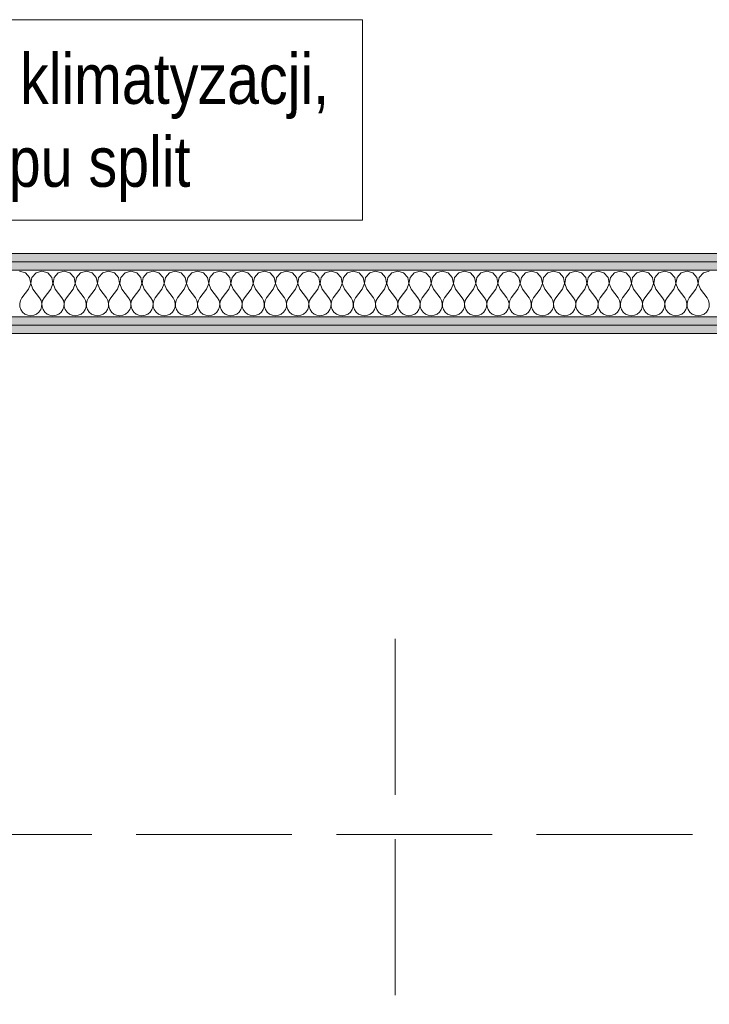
# Model space of a CAD drawing. Header units: millimetres. Extents: x 27262 to 215252, y 16288 to 306312.
# Tile 60 of 76: x 145531 to 146306, y 178336 to 179441. Entities that reach past the tile are written whole.
import ezdxf

# ---------------------------------------------------------------- set-up
doc = ezdxf.new("R2010")
doc.units = ezdxf.units.MM
doc.linetypes.add('Krawędzie ukryte', pattern=[225, 175, -50])
for name, color, linetype, lineweight in [('PRZEBUDOWA_KLIMATYZACJA_Nr_pióra__10', 252, 'Continuous', 13), ('PRZEBUDOWA_KLIMATYZACJA_Nr_pióra__61', 252, 'Continuous', 13), ('PRZEDBUOWA_PUNKTY_OŚW_Nr_pióra__48', 252, 'Continuous', 15), ('ROZBUDOWA_NOWE_DZIAŁOWE_Nr_pióra__24', 252, 'Continuous', 15), ('ROZBUDOWA_NOWE_DZIAŁOWE_Nr_pióra__4', 252, 'Continuous', 13), ('ROZBUDOWA_NOWE_DZIAŁOWE_Nr_pióra__47', 252, 'Continuous', 15), ('ROZBUDOWA_NOWE_DZIAŁOWE_Nr_pióra__67', 252, 'Continuous', 13)]:
    doc.layers.add(name, color=color, linetype=linetype, lineweight=lineweight)
doc.layers.add('ROZBUDOWA_NOWE_DZIAŁOWE', color=252, linetype='Continuous')
doc.layers.get('ROZBUDOWA_NOWE_DZIAŁOWE').off()
doc.styles.add('GENERATED_STYLE_1', font='ARIALN.TTF')
pattern_1 = [(0, (0, 0), (0, 37.5), [0, -37.5])]

# ---------------------------------------------------------------- blocks, each defined once
blk = doc.blocks.new('*X513')
at = {"layer": 'ROZBUDOWA_NOWE_DZIAŁOWE_Nr_pióra__4', "linetype": 'Continuous'}
for p, q in [((214358.8, 117177.6), (214350, 117180.1)), ((214364.9, 117170.9), (214358.8, 117177.6)), ((214366.6, 117161.9), (214364.9, 117170.9)), ((214368.4, 117170.9), (214366.7, 117161.9)), ((214374.6, 117177.6), (214368.4, 117170.9)), ((214383.3, 117180.1), (214374.6, 117177.6)), ((214392.1, 117177.6), (214383.3, 117180.1)), ((214398.2, 117170.9), (214392.1, 117177.6)), ((214399.9, 117161.9), (214398.2, 117170.9)), ((214401.8, 117170.9), (214400.1, 117161.9)), ((214407.9, 117177.6), (214401.8, 117170.9)), ((214416.7, 117180.1), (214407.9, 117177.6)), ((214425.4, 117177.6), (214416.7, 117180.1)), ((214431.6, 117170.9), (214425.4, 117177.6)), ((214433.3, 117161.9), (214431.6, 117170.9)), ((214435.1, 117170.9), (214433.4, 117161.9)), ((214441.2, 117177.6), (214435.1, 117170.9)), ((214450, 117180.1), (214441.2, 117177.6)), ((214458.8, 117177.6), (214450, 117180.1)), ((214464.9, 117170.9), (214458.8, 117177.6)), ((214466.6, 117161.9), (214464.9, 117170.9)), ((214468.4, 117170.9), (214466.7, 117161.9)), ((214474.6, 117177.6), (214468.4, 117170.9)), ((214483.3, 117180.1), (214474.6, 117177.6)), ((214492.1, 117177.6), (214483.3, 117180.1)), ((214498.2, 117170.9), (214492.1, 117177.6)), ((214499.9, 117161.9), (214498.2, 117170.9)), ((214501.8, 117170.9), (214500.1, 117161.9)), ((214507.9, 117177.6), (214501.8, 117170.9)), ((214516.7, 117180.1), (214507.9, 117177.6)), ((214525.4, 117177.6), (214516.7, 117180.1)), ((214531.6, 117170.9), (214525.4, 117177.6)), ((214533.3, 117161.9), (214531.6, 117170.9)), ((214535.1, 117170.9), (214533.4, 117161.9)), ((214541.2, 117177.6), (214535.1, 117170.9)), ((214550, 117180.1), (214541.2, 117177.6)), ((214558.8, 117177.6), (214550, 117180.1)), ((214564.9, 117170.9), (214558.8, 117177.6)), ((214566.6, 117161.9), (214564.9, 117170.9)), ((214568.4, 117170.9), (214566.7, 117161.9)), ((214574.6, 117177.6), (214568.4, 117170.9)), ((214583.3, 117180.1), (214574.6, 117177.6)), ((214592.1, 117177.6), (214583.3, 117180.1)), ((214598.2, 117170.9), (214592.1, 117177.6)), ((214599.9, 117161.9), (214598.2, 117170.9)), ((214601.8, 117170.9), (214600.1, 117161.9)), ((214607.9, 117177.6), (214601.8, 117170.9)), ((214616.7, 117180.1), (214607.9, 117177.6)), ((214625.4, 117177.6), (214616.7, 117180.1)), ((214631.6, 117170.9), (214625.4, 117177.6)), ((214633.3, 117161.9), (214631.6, 117170.9)), ((214635.1, 117170.9), (214633.4, 117161.9)), ((214641.2, 117177.6), (214635.1, 117170.9)), ((214650, 117180.1), (214641.2, 117177.6)), ((214658.8, 117177.6), (214650, 117180.1)), ((214664.9, 117170.9), (214658.8, 117177.6)), ((214666.6, 117161.9), (214664.9, 117170.9)), ((214668.4, 117170.9), (214666.7, 117161.9)), ((214674.6, 117177.6), (214668.4, 117170.9)), ((214683.3, 117180.1), (214674.6, 117177.6)), ((214692.1, 117177.6), (214683.3, 117180.1)), ((214698.2, 117170.9), (214692.1, 117177.6)), ((214699.9, 117161.9), (214698.2, 117170.9)), ((214701.8, 117170.9), (214700.1, 117161.9)), ((214707.9, 117177.6), (214701.8, 117170.9)), ((214716.7, 117180.1), (214707.9, 117177.6)), ((214725.4, 117177.6), (214716.7, 117180.1)), ((214731.6, 117170.9), (214725.4, 117177.6)), ((214733.3, 117161.9), (214731.6, 117170.9)), ((214735.1, 117170.9), (214733.4, 117161.9)), ((214741.2, 117177.6), (214735.1, 117170.9)), ((214750, 117180.1), (214741.2, 117177.6)), ((214758.8, 117177.6), (214750, 117180.1)), ((214764.9, 117170.9), (214758.8, 117177.6)), ((214766.6, 117161.9), (214764.9, 117170.9)), ((214768.4, 117170.9), (214766.7, 117161.9)), ((214774.6, 117177.6), (214768.4, 117170.9)), ((214783.3, 117180.1), (214774.6, 117177.6)), ((214792.1, 117177.6), (214783.3, 117180.1)), ((214798.2, 117170.9), (214792.1, 117177.6)), ((214799.9, 117161.9), (214798.2, 117170.9)), ((214801.8, 117170.9), (214800.1, 117161.9)), ((214807.9, 117177.6), (214801.8, 117170.9)), ((214816.7, 117180.1), (214807.9, 117177.6)), ((214825.4, 117177.6), (214816.7, 117180.1)), ((214831.6, 117170.9), (214825.4, 117177.6)), ((214833.3, 117161.9), (214831.6, 117170.9)), ((214835.1, 117170.9), (214833.4, 117161.9)), ((214841.2, 117177.6), (214835.1, 117170.9)), ((214850, 117180.1), (214841.2, 117177.6)), ((214858.8, 117177.6), (214850, 117180.1)), ((214864.9, 117170.9), (214858.8, 117177.6)), ((214866.6, 117161.9), (214864.9, 117170.9)), ((214868.4, 117170.9), (214866.7, 117161.9)), ((214874.6, 117177.6), (214868.4, 117170.9)), ((214883.3, 117180.1), (214874.6, 117177.6)), ((214892.1, 117177.6), (214883.3, 117180.1)), ((214898.2, 117170.9), (214892.1, 117177.6)), ((214899.9, 117161.9), (214898.2, 117170.9)), ((214901.8, 117170.9), (214900.1, 117161.9)), ((214907.9, 117177.6), (214901.8, 117170.9)), ((214916.7, 117180.1), (214907.9, 117177.6)), ((214925.4, 117177.6), (214916.7, 117180.1)), ((214931.6, 117170.9), (214925.4, 117177.6)), ((214933.3, 117161.9), (214931.6, 117170.9)), ((214935.1, 117170.9), (214933.4, 117161.9)), ((214941.2, 117177.6), (214935.1, 117170.9)), ((214950, 117180.1), (214941.2, 117177.6)), ((214958.8, 117177.6), (214950, 117180.1)), ((214964.9, 117170.9), (214958.8, 117177.6)), ((214966.6, 117161.9), (214964.9, 117170.9)), ((214968.4, 117170.9), (214966.7, 117161.9)), ((214974.6, 117177.6), (214968.4, 117170.9)), ((214983.3, 117180.1), (214974.6, 117177.6)), ((214992.1, 117177.6), (214983.3, 117180.1)), ((214998.2, 117170.9), (214992.1, 117177.6)), ((214999.9, 117161.9), (214998.2, 117170.9)), ((215001.8, 117170.9), (215000.1, 117161.9)), ((215007.9, 117177.6), (215001.8, 117170.9)), ((215016.7, 117180.1), (215007.9, 117177.6)), ((215025.4, 117177.6), (215016.7, 117180.1)), ((215031.6, 117170.9), (215025.4, 117177.6)), ((215033.3, 117161.9), (215031.6, 117170.9)), ((215035.1, 117170.9), (215033.4, 117161.9)), ((215041.2, 117177.6), (215035.1, 117170.9)), ((215050, 117180.1), (215041.2, 117177.6)), ((215058.8, 117177.6), (215050, 117180.1)), ((215064.9, 117170.9), (215058.8, 117177.6)), ((215066.6, 117161.9), (215064.9, 117170.9)), ((215068.4, 117170.9), (215066.7, 117161.9)), ((215074.6, 117177.6), (215068.4, 117170.9)), ((215083.3, 117180.1), (215074.6, 117177.6)), ((215092.1, 117177.6), (215083.3, 117180.1)), ((215098.2, 117170.9), (215092.1, 117177.6)), ((215099.9, 117161.9), (215098.2, 117170.9)), ((215101.8, 117170.9), (215100.1, 117161.9)), ((215107.9, 117177.6), (215101.8, 117170.9)), ((215116.7, 117180.1), (215107.9, 117177.6)), ((215125.4, 117177.6), (215116.7, 117180.1)), ((215131.6, 117170.9), (215125.4, 117177.6)), ((215133.3, 117161.9), (215131.6, 117170.9)), ((215135.1, 117170.9), (215133.4, 117161.9)), ((215141.2, 117177.6), (215135.1, 117170.9)), ((215150, 117180.1), (215141.2, 117177.6)), ((215158.8, 117177.6), (215150, 117180.1)), ((215164.9, 117170.9), (215158.8, 117177.6)), ((215166.6, 117161.9), (215164.9, 117170.9)), ((215168.4, 117170.9), (215166.7, 117161.9)), ((215174.6, 117177.6), (215168.4, 117170.9)), ((215183.3, 117180.1), (215174.6, 117177.6)), ((215192.1, 117177.6), (215183.3, 117180.1)), ((215198.2, 117170.9), (215192.1, 117177.6)), ((215199.9, 117161.9), (215198.2, 117170.9)), ((215201.8, 117170.9), (215200.1, 117161.9)), ((215207.9, 117177.6), (215201.8, 117170.9)), ((215216.7, 117180.1), (215207.9, 117177.6)), ((215225.4, 117177.6), (215216.7, 117180.1)), ((215231.6, 117170.9), (215225.4, 117177.6)), ((215233.3, 117161.9), (215231.6, 117170.9)), ((215235.1, 117170.9), (215233.4, 117161.9)), ((215241.2, 117177.6), (215235.1, 117170.9)), ((215250, 117180.1), (215241.2, 117177.6)), ((215258.8, 117177.6), (215250, 117180.1)), ((215264.9, 117170.9), (215258.8, 117177.6)), ((215266.6, 117161.9), (215264.9, 117170.9)), ((215268.4, 117170.9), (215266.7, 117161.9)), ((215274.6, 117177.6), (215268.4, 117170.9)), ((215283.3, 117180.1), (215274.6, 117177.6)), ((215292.1, 117177.6), (215283.3, 117180.1)), ((215298.2, 117170.9), (215292.1, 117177.6)), ((215299.9, 117161.9), (215298.2, 117170.9)), ((215301.8, 117170.9), (215300.1, 117161.9)), ((215307.9, 117177.6), (215301.8, 117170.9)), ((215316.7, 117180.1), (215307.9, 117177.6)), ((215325.4, 117177.6), (215316.7, 117180.1)), ((215331.6, 117170.9), (215325.4, 117177.6)), ((215333.3, 117161.9), (215331.6, 117170.9)), ((215335.1, 117170.9), (215333.4, 117161.9)), ((215341.2, 117177.6), (215335.1, 117170.9)), ((215350, 117180.1), (215341.2, 117177.6)), ((215358.8, 117177.6), (215350, 117180.1)), ((215364.9, 117170.9), (215358.8, 117177.6)), ((215366.6, 117161.9), (215364.9, 117170.9)), ((215368.4, 117170.9), (215366.7, 117161.9)), ((215374.6, 117177.6), (215368.4, 117170.9)), ((215383.3, 117180.1), (215374.6, 117177.6)), ((214363.3, 117153.4), (214353.3, 117140.1)), ((214363.3, 117153.4), (214366.6, 117161.9)), ((214366.7, 117161.9), (214370, 117153.4)), ((214370, 117153.4), (214380, 117140.1)), ((214396.7, 117153.4), (214386.7, 117140.1)), ((214396.7, 117153.4), (214399.9, 117161.9)), ((214400.1, 117161.9), (214403.3, 117153.4)), ((214403.3, 117153.4), (214413.3, 117140.1)), ((214430, 117153.4), (214420, 117140.1)), ((214430, 117153.4), (214433.3, 117161.9)), ((214433.4, 117161.9), (214436.7, 117153.4)), ((214436.7, 117153.4), (214446.7, 117140.1)), ((214463.3, 117153.4), (214453.3, 117140.1)), ((214463.3, 117153.4), (214466.6, 117161.9)), ((214466.7, 117161.9), (214470, 117153.4)), ((214470, 117153.4), (214480, 117140.1)), ((214496.7, 117153.4), (214486.7, 117140.1)), ((214496.7, 117153.4), (214499.9, 117161.9)), ((214500.1, 117161.9), (214503.3, 117153.4)), ((214503.3, 117153.4), (214513.3, 117140.1)), ((214530, 117153.4), (214520, 117140.1)), ((214530, 117153.4), (214533.3, 117161.9)), ((214533.4, 117161.9), (214536.7, 117153.4)), ((214536.7, 117153.4), (214546.7, 117140.1)), ((214563.3, 117153.4), (214553.3, 117140.1)), ((214563.3, 117153.4), (214566.6, 117161.9)), ((214566.7, 117161.9), (214570, 117153.4)), ((214570, 117153.4), (214580, 117140.1)), ((214596.7, 117153.4), (214586.7, 117140.1)), ((214596.7, 117153.4), (214599.9, 117161.9)), ((214600.1, 117161.9), (214603.3, 117153.4)), ((214603.3, 117153.4), (214613.3, 117140.1)), ((214630, 117153.4), (214620, 117140.1)), ((214630, 117153.4), (214633.3, 117161.9)), ((214633.4, 117161.9), (214636.7, 117153.4)), ((214636.7, 117153.4), (214646.7, 117140.1)), ((214663.3, 117153.4), (214653.3, 117140.1)), ((214663.3, 117153.4), (214666.6, 117161.9)), ((214666.7, 117161.9), (214670, 117153.4)), ((214670, 117153.4), (214680, 117140.1)), ((214696.7, 117153.4), (214686.7, 117140.1)), ((214696.7, 117153.4), (214699.9, 117161.9)), ((214700.1, 117161.9), (214703.3, 117153.4)), ((214703.3, 117153.4), (214713.3, 117140.1)), ((214730, 117153.4), (214720, 117140.1)), ((214730, 117153.4), (214733.3, 117161.9)), ((214733.4, 117161.9), (214736.7, 117153.4)), ((214736.7, 117153.4), (214746.7, 117140.1)), ((214763.3, 117153.4), (214753.3, 117140.1)), ((214763.3, 117153.4), (214766.6, 117161.9)), ((214766.7, 117161.9), (214770, 117153.4)), ((214770, 117153.4), (214780, 117140.1)), ((214796.7, 117153.4), (214786.7, 117140.1)), ((214796.7, 117153.4), (214799.9, 117161.9)), ((214800.1, 117161.9), (214803.3, 117153.4)), ((214803.3, 117153.4), (214813.3, 117140.1)), ((214830, 117153.4), (214820, 117140.1)), ((214830, 117153.4), (214833.3, 117161.9)), ((214833.4, 117161.9), (214836.7, 117153.4)), ((214836.7, 117153.4), (214846.7, 117140.1)), ((214863.3, 117153.4), (214853.3, 117140.1)), ((214863.3, 117153.4), (214866.6, 117161.9)), ((214866.7, 117161.9), (214870, 117153.4)), ((214870, 117153.4), (214880, 117140.1)), ((214896.7, 117153.4), (214886.7, 117140.1)), ((214896.7, 117153.4), (214899.9, 117161.9)), ((214900.1, 117161.9), (214903.3, 117153.4)), ((214903.3, 117153.4), (214913.3, 117140.1)), ((214930, 117153.4), (214920, 117140.1)), ((214930, 117153.4), (214933.3, 117161.9)), ((214933.4, 117161.9), (214936.7, 117153.4)), ((214936.7, 117153.4), (214946.7, 117140.1)), ((214963.3, 117153.4), (214953.3, 117140.1)), ((214963.3, 117153.4), (214966.6, 117161.9)), ((214966.7, 117161.9), (214970, 117153.4)), ((214970, 117153.4), (214980, 117140.1)), ((214996.7, 117153.4), (214986.7, 117140.1)), ((214996.7, 117153.4), (214999.9, 117161.9)), ((215000.1, 117161.9), (215003.3, 117153.4)), ((215003.3, 117153.4), (215013.3, 117140.1)), ((215030, 117153.4), (215020, 117140.1)), ((215030, 117153.4), (215033.3, 117161.9)), ((215033.4, 117161.9), (215036.7, 117153.4)), ((215036.7, 117153.4), (215046.7, 117140.1)), ((215063.3, 117153.4), (215053.3, 117140.1)), ((215063.3, 117153.4), (215066.6, 117161.9)), ((215066.7, 117161.9), (215070, 117153.4)), ((215070, 117153.4), (215080, 117140.1)), ((215096.7, 117153.4), (215086.7, 117140.1)), ((215096.7, 117153.4), (215099.9, 117161.9)), ((215100.1, 117161.9), (215103.3, 117153.4)), ((215103.3, 117153.4), (215113.3, 117140.1)), ((215130, 117153.4), (215120, 117140.1)), ((215130, 117153.4), (215133.3, 117161.9)), ((215133.4, 117161.9), (215136.7, 117153.4)), ((215136.7, 117153.4), (215146.7, 117140.1)), ((215163.3, 117153.4), (215153.3, 117140.1)), ((215163.3, 117153.4), (215166.6, 117161.9)), ((215166.7, 117161.9), (215170, 117153.4)), ((215170, 117153.4), (215180, 117140.1)), ((215196.7, 117153.4), (215186.7, 117140.1)), ((215196.7, 117153.4), (215199.9, 117161.9)), ((215200.1, 117161.9), (215203.3, 117153.4)), ((215203.3, 117153.4), (215213.3, 117140.1)), ((215230, 117153.4), (215220, 117140.1)), ((215230, 117153.4), (215233.3, 117161.9)), ((215233.4, 117161.9), (215236.7, 117153.4)), ((215236.7, 117153.4), (215246.7, 117140.1)), ((215263.3, 117153.4), (215253.3, 117140.1)), ((215263.3, 117153.4), (215266.6, 117161.9)), ((215266.7, 117161.9), (215270, 117153.4)), ((215270, 117153.4), (215280, 117140.1)), ((215296.7, 117153.4), (215286.7, 117140.1)), ((215296.7, 117153.4), (215299.9, 117161.9)), ((215300.1, 117161.9), (215303.3, 117153.4)), ((215303.3, 117153.4), (215313.3, 117140.1)), ((215330, 117153.4), (215320, 117140.1)), ((215330, 117153.4), (215333.3, 117161.9)), ((215333.4, 117161.9), (215336.7, 117153.4)), ((215336.7, 117153.4), (215346.7, 117140.1)), ((215363.3, 117153.4), (215353.3, 117140.1)), ((215363.3, 117153.4), (215366.6, 117161.9)), ((215366.7, 117161.9), (215370, 117153.4)), ((215370, 117153.4), (215380, 117140.1)), ((214353.3, 117140.1), (214351.1, 117136.1)), ((214382.2, 117136.1), (214380, 117140.1)), ((214386.7, 117140.1), (214384.4, 117136.1)), ((214415.6, 117136.1), (214413.3, 117140.1)), ((214420, 117140.1), (214417.8, 117136.1)), ((214448.9, 117136.1), (214446.7, 117140.1)), ((214453.3, 117140.1), (214451.1, 117136.1)), ((214482.2, 117136.1), (214480, 117140.1)), ((214486.7, 117140.1), (214484.4, 117136.1)), ((214515.6, 117136.1), (214513.3, 117140.1)), ((214520, 117140.1), (214517.8, 117136.1)), ((214548.9, 117136.1), (214546.7, 117140.1)), ((214553.3, 117140.1), (214551.1, 117136.1)), ((214582.2, 117136.1), (214580, 117140.1)), ((214586.7, 117140.1), (214584.4, 117136.1)), ((214615.6, 117136.1), (214613.3, 117140.1)), ((214620, 117140.1), (214617.8, 117136.1)), ((214648.9, 117136.1), (214646.7, 117140.1)), ((214653.3, 117140.1), (214651.1, 117136.1)), ((214682.2, 117136.1), (214680, 117140.1)), ((214686.7, 117140.1), (214684.4, 117136.1)), ((214715.6, 117136.1), (214713.3, 117140.1)), ((214720, 117140.1), (214717.8, 117136.1)), ((214748.9, 117136.1), (214746.7, 117140.1)), ((214753.3, 117140.1), (214751.1, 117136.1)), ((214782.2, 117136.1), (214780, 117140.1)), ((214786.7, 117140.1), (214784.4, 117136.1)), ((214815.6, 117136.1), (214813.3, 117140.1)), ((214820, 117140.1), (214817.8, 117136.1)), ((214848.9, 117136.1), (214846.7, 117140.1)), ((214853.3, 117140.1), (214851.1, 117136.1)), ((214882.2, 117136.1), (214880, 117140.1)), ((214886.7, 117140.1), (214884.4, 117136.1)), ((214915.6, 117136.1), (214913.3, 117140.1)), ((214920, 117140.1), (214917.8, 117136.1)), ((214948.9, 117136.1), (214946.7, 117140.1)), ((214953.3, 117140.1), (214951.1, 117136.1)), ((214982.2, 117136.1), (214980, 117140.1)), ((214986.7, 117140.1), (214984.4, 117136.1)), ((215015.6, 117136.1), (215013.3, 117140.1)), ((215020, 117140.1), (215017.8, 117136.1)), ((215048.9, 117136.1), (215046.7, 117140.1)), ((215053.3, 117140.1), (215051.1, 117136.1)), ((215082.2, 117136.1), (215080, 117140.1)), ((215086.7, 117140.1), (215084.4, 117136.1)), ((215115.6, 117136.1), (215113.3, 117140.1)), ((215120, 117140.1), (215117.8, 117136.1)), ((215148.9, 117136.1), (215146.7, 117140.1)), ((215153.3, 117140.1), (215151.1, 117136.1)), ((215182.2, 117136.1), (215180, 117140.1)), ((215186.7, 117140.1), (215184.4, 117136.1)), ((215215.6, 117136.1), (215213.3, 117140.1)), ((215220, 117140.1), (215217.8, 117136.1)), ((215248.9, 117136.1), (215246.7, 117140.1)), ((215253.3, 117140.1), (215251.1, 117136.1)), ((215282.2, 117136.1), (215280, 117140.1)), ((215286.7, 117140.1), (215284.4, 117136.1)), ((215315.6, 117136.1), (215313.3, 117140.1)), ((215320, 117140.1), (215317.8, 117136.1)), ((215348.9, 117136.1), (215346.7, 117140.1)), ((215353.3, 117140.1), (215351.1, 117136.1)), ((215382.2, 117136.1), (215380, 117140.1)), ((214351.1, 117136.1), (214350.1, 117131.6)), ((214350.1, 117131.6), (214350.3, 117127)), ((214350.3, 117127), (214351.8, 117122.6)), ((214381.6, 117122.6), (214383, 117127)), ((214383.3, 117131.6), (214382.2, 117136.1)), ((214383, 117127), (214383.3, 117131.6)), ((214384.4, 117136.1), (214383.4, 117131.6)), ((214383.4, 117131.6), (214383.6, 117127)), ((214383.6, 117127), (214385.1, 117122.6)), ((214414.9, 117122.6), (214416.4, 117127)), ((214416.6, 117131.6), (214415.6, 117136.1)), ((214416.4, 117127), (214416.6, 117131.6)), ((214417.8, 117136.1), (214416.7, 117131.6)), ((214416.7, 117131.6), (214417, 117127)), ((214417, 117127), (214418.4, 117122.6)), ((214448.2, 117122.6), (214449.7, 117127)), ((214449.9, 117131.6), (214448.9, 117136.1)), ((214449.7, 117127), (214449.9, 117131.6)), ((214451.1, 117136.1), (214450.1, 117131.6)), ((214450.1, 117131.6), (214450.3, 117127)), ((214450.3, 117127), (214451.8, 117122.6)), ((214481.6, 117122.6), (214483, 117127)), ((214483.3, 117131.6), (214482.2, 117136.1)), ((214483, 117127), (214483.3, 117131.6)), ((214484.4, 117136.1), (214483.4, 117131.6)), ((214483.4, 117131.6), (214483.6, 117127)), ((214483.6, 117127), (214485.1, 117122.6)), ((214514.9, 117122.6), (214516.4, 117127)), ((214516.6, 117131.6), (214515.6, 117136.1)), ((214516.4, 117127), (214516.6, 117131.6)), ((214517.8, 117136.1), (214516.7, 117131.6)), ((214516.7, 117131.6), (214517, 117127)), ((214517, 117127), (214518.4, 117122.6)), ((214548.2, 117122.6), (214549.7, 117127)), ((214549.9, 117131.6), (214548.9, 117136.1)), ((214549.7, 117127), (214549.9, 117131.6)), ((214551.1, 117136.1), (214550.1, 117131.6)), ((214550.1, 117131.6), (214550.3, 117127)), ((214550.3, 117127), (214551.8, 117122.6)), ((214581.6, 117122.6), (214583, 117127)), ((214583.3, 117131.6), (214582.2, 117136.1)), ((214583, 117127), (214583.3, 117131.6)), ((214584.4, 117136.1), (214583.4, 117131.6)), ((214583.4, 117131.6), (214583.6, 117127)), ((214583.6, 117127), (214585.1, 117122.6)), ((214614.9, 117122.6), (214616.4, 117127)), ((214616.6, 117131.6), (214615.6, 117136.1)), ((214616.4, 117127), (214616.6, 117131.6)), ((214617.8, 117136.1), (214616.7, 117131.6)), ((214616.7, 117131.6), (214617, 117127)), ((214617, 117127), (214618.4, 117122.6)), ((214648.2, 117122.6), (214649.7, 117127)), ((214649.9, 117131.6), (214648.9, 117136.1)), ((214649.7, 117127), (214649.9, 117131.6)), ((214651.1, 117136.1), (214650.1, 117131.6)), ((214650.1, 117131.6), (214650.3, 117127)), ((214650.3, 117127), (214651.8, 117122.6)), ((214681.6, 117122.6), (214683, 117127)), ((214683.3, 117131.6), (214682.2, 117136.1)), ((214683, 117127), (214683.3, 117131.6)), ((214684.4, 117136.1), (214683.4, 117131.6)), ((214683.4, 117131.6), (214683.6, 117127)), ((214683.6, 117127), (214685.1, 117122.6)), ((214714.9, 117122.6), (214716.4, 117127)), ((214716.6, 117131.6), (214715.6, 117136.1)), ((214716.4, 117127), (214716.6, 117131.6)), ((214717.8, 117136.1), (214716.7, 117131.6)), ((214716.7, 117131.6), (214717, 117127)), ((214717, 117127), (214718.4, 117122.6)), ((214748.2, 117122.6), (214749.7, 117127)), ((214749.9, 117131.6), (214748.9, 117136.1)), ((214749.7, 117127), (214749.9, 117131.6)), ((214751.1, 117136.1), (214750.1, 117131.6)), ((214750.1, 117131.6), (214750.3, 117127)), ((214750.3, 117127), (214751.8, 117122.6)), ((214781.6, 117122.6), (214783, 117127)), ((214783.3, 117131.6), (214782.2, 117136.1)), ((214783, 117127), (214783.3, 117131.6)), ((214784.4, 117136.1), (214783.4, 117131.6)), ((214783.4, 117131.6), (214783.6, 117127)), ((214783.6, 117127), (214785.1, 117122.6)), ((214814.9, 117122.6), (214816.4, 117127)), ((214816.6, 117131.6), (214815.6, 117136.1)), ((214816.4, 117127), (214816.6, 117131.6)), ((214817.8, 117136.1), (214816.7, 117131.6)), ((214816.7, 117131.6), (214817, 117127)), ((214817, 117127), (214818.4, 117122.6)), ((214848.2, 117122.6), (214849.7, 117127)), ((214849.9, 117131.6), (214848.9, 117136.1)), ((214849.7, 117127), (214849.9, 117131.6)), ((214851.1, 117136.1), (214850.1, 117131.6)), ((214850.1, 117131.6), (214850.3, 117127)), ((214850.3, 117127), (214851.8, 117122.6)), ((214881.6, 117122.6), (214883, 117127)), ((214883.3, 117131.6), (214882.2, 117136.1)), ((214883, 117127), (214883.3, 117131.6)), ((214884.4, 117136.1), (214883.4, 117131.6)), ((214883.4, 117131.6), (214883.6, 117127)), ((214883.6, 117127), (214885.1, 117122.6)), ((214914.9, 117122.6), (214916.4, 117127)), ((214916.6, 117131.6), (214915.6, 117136.1)), ((214916.4, 117127), (214916.6, 117131.6)), ((214917.8, 117136.1), (214916.7, 117131.6)), ((214916.7, 117131.6), (214917, 117127)), ((214917, 117127), (214918.4, 117122.6)), ((214948.2, 117122.6), (214949.7, 117127)), ((214949.9, 117131.6), (214948.9, 117136.1)), ((214949.7, 117127), (214949.9, 117131.6)), ((214951.1, 117136.1), (214950.1, 117131.6)), ((214950.1, 117131.6), (214950.3, 117127)), ((214950.3, 117127), (214951.8, 117122.6)), ((214981.6, 117122.6), (214983, 117127)), ((214983.3, 117131.6), (214982.2, 117136.1)), ((214983, 117127), (214983.3, 117131.6)), ((214984.4, 117136.1), (214983.4, 117131.6)), ((214983.4, 117131.6), (214983.6, 117127)), ((214983.6, 117127), (214985.1, 117122.6)), ((215014.9, 117122.6), (215016.4, 117127)), ((215016.6, 117131.6), (215015.6, 117136.1)), ((215016.4, 117127), (215016.6, 117131.6)), ((215017.8, 117136.1), (215016.7, 117131.6)), ((215016.7, 117131.6), (215017, 117127)), ((215017, 117127), (215018.4, 117122.6)), ((215048.2, 117122.6), (215049.7, 117127)), ((215049.9, 117131.6), (215048.9, 117136.1)), ((215049.7, 117127), (215049.9, 117131.6)), ((215051.1, 117136.1), (215050.1, 117131.6)), ((215050.1, 117131.6), (215050.3, 117127)), ((215050.3, 117127), (215051.8, 117122.6)), ((215081.6, 117122.6), (215083, 117127)), ((215083.3, 117131.6), (215082.2, 117136.1)), ((215083, 117127), (215083.3, 117131.6)), ((215084.4, 117136.1), (215083.4, 117131.6)), ((215083.4, 117131.6), (215083.6, 117127)), ((215083.6, 117127), (215085.1, 117122.6)), ((215114.9, 117122.6), (215116.4, 117127)), ((215116.6, 117131.6), (215115.6, 117136.1)), ((215116.4, 117127), (215116.6, 117131.6)), ((215117.8, 117136.1), (215116.7, 117131.6)), ((215116.7, 117131.6), (215117, 117127)), ((215117, 117127), (215118.4, 117122.6)), ((215148.2, 117122.6), (215149.7, 117127)), ((215149.9, 117131.6), (215148.9, 117136.1)), ((215149.7, 117127), (215149.9, 117131.6)), ((215151.1, 117136.1), (215150.1, 117131.6)), ((215150.1, 117131.6), (215150.3, 117127)), ((215150.3, 117127), (215151.8, 117122.6)), ((215181.6, 117122.6), (215183, 117127)), ((215183.3, 117131.6), (215182.2, 117136.1)), ((215183, 117127), (215183.3, 117131.6)), ((215184.4, 117136.1), (215183.4, 117131.6)), ((215183.4, 117131.6), (215183.6, 117127)), ((215183.6, 117127), (215185.1, 117122.6)), ((215214.9, 117122.6), (215216.4, 117127)), ((215216.6, 117131.6), (215215.6, 117136.1)), ((215216.4, 117127), (215216.6, 117131.6)), ((215217.8, 117136.1), (215216.7, 117131.6)), ((215216.7, 117131.6), (215217, 117127)), ((215217, 117127), (215218.4, 117122.6)), ((215248.2, 117122.6), (215249.7, 117127)), ((215249.9, 117131.6), (215248.9, 117136.1)), ((215249.7, 117127), (215249.9, 117131.6)), ((215251.1, 117136.1), (215250.1, 117131.6)), ((215250.1, 117131.6), (215250.3, 117127)), ((215250.3, 117127), (215251.8, 117122.6)), ((215281.6, 117122.6), (215283, 117127)), ((215283.3, 117131.6), (215282.2, 117136.1)), ((215283, 117127), (215283.3, 117131.6)), ((215284.4, 117136.1), (215283.4, 117131.6)), ((215283.4, 117131.6), (215283.6, 117127)), ((215283.6, 117127), (215285.1, 117122.6)), ((215314.9, 117122.6), (215316.4, 117127)), ((215316.6, 117131.6), (215315.6, 117136.1)), ((215316.4, 117127), (215316.6, 117131.6)), ((215317.8, 117136.1), (215316.7, 117131.6)), ((215316.7, 117131.6), (215317, 117127)), ((215317, 117127), (215318.4, 117122.6)), ((215348.2, 117122.6), (215349.7, 117127)), ((215349.9, 117131.6), (215348.9, 117136.1)), ((215349.7, 117127), (215349.9, 117131.6)), ((215351.1, 117136.1), (215350.1, 117131.6)), ((215350.1, 117131.6), (215350.3, 117127)), ((215350.3, 117127), (215351.8, 117122.6)), ((215381.6, 117122.6), (215383, 117127)), ((215383.3, 117131.6), (215382.2, 117136.1)), ((215383, 117127), (215383.3, 117131.6)), ((214351.8, 117122.6), (214354.4, 117118.9)), ((214354.4, 117118.9), (214357.9, 117115.9)), ((214357.9, 117115.9), (214362.1, 117114.1)), ((214362.1, 117114.1), (214366.7, 117113.4)), ((214366.7, 117113.4), (214371.2, 117114.1)), ((214371.2, 117114.1), (214375.4, 117115.9)), ((214375.4, 117115.9), (214379, 117118.9)), ((214379, 117118.9), (214381.6, 117122.6)), ((214385.1, 117122.6), (214387.7, 117118.9)), ((214387.7, 117118.9), (214391.2, 117115.9)), ((214391.2, 117115.9), (214395.4, 117114.1)), ((214395.4, 117114.1), (214400, 117113.4)), ((214400, 117113.4), (214404.6, 117114.1)), ((214404.6, 117114.1), (214408.8, 117115.9)), ((214408.8, 117115.9), (214412.3, 117118.9)), ((214412.3, 117118.9), (214414.9, 117122.6)), ((214418.4, 117122.6), (214421, 117118.9)), ((214421, 117118.9), (214424.6, 117115.9)), ((214424.6, 117115.9), (214428.8, 117114.1)), ((214428.8, 117114.1), (214433.3, 117113.4)), ((214433.3, 117113.4), (214437.9, 117114.1)), ((214437.9, 117114.1), (214442.1, 117115.9)), ((214442.1, 117115.9), (214445.6, 117118.9)), ((214445.6, 117118.9), (214448.2, 117122.6)), ((214451.8, 117122.6), (214454.4, 117118.9)), ((214454.4, 117118.9), (214457.9, 117115.9)), ((214457.9, 117115.9), (214462.1, 117114.1)), ((214462.1, 117114.1), (214466.7, 117113.4)), ((214466.7, 117113.4), (214471.2, 117114.1)), ((214471.2, 117114.1), (214475.4, 117115.9)), ((214475.4, 117115.9), (214479, 117118.9)), ((214479, 117118.9), (214481.6, 117122.6)), ((214485.1, 117122.6), (214487.7, 117118.9)), ((214487.7, 117118.9), (214491.2, 117115.9)), ((214491.2, 117115.9), (214495.4, 117114.1)), ((214495.4, 117114.1), (214500, 117113.4)), ((214500, 117113.4), (214504.6, 117114.1)), ((214504.6, 117114.1), (214508.8, 117115.9)), ((214508.8, 117115.9), (214512.3, 117118.9)), ((214512.3, 117118.9), (214514.9, 117122.6)), ((214518.4, 117122.6), (214521, 117118.9)), ((214521, 117118.9), (214524.6, 117115.9)), ((214524.6, 117115.9), (214528.8, 117114.1)), ((214528.8, 117114.1), (214533.3, 117113.4)), ((214533.3, 117113.4), (214537.9, 117114.1)), ((214537.9, 117114.1), (214542.1, 117115.9)), ((214542.1, 117115.9), (214545.6, 117118.9)), ((214545.6, 117118.9), (214548.2, 117122.6)), ((214551.8, 117122.6), (214554.4, 117118.9)), ((214554.4, 117118.9), (214557.9, 117115.9)), ((214557.9, 117115.9), (214562.1, 117114.1)), ((214562.1, 117114.1), (214566.7, 117113.4)), ((214566.7, 117113.4), (214571.2, 117114.1)), ((214571.2, 117114.1), (214575.4, 117115.9)), ((214575.4, 117115.9), (214579, 117118.9)), ((214579, 117118.9), (214581.6, 117122.6)), ((214585.1, 117122.6), (214587.7, 117118.9)), ((214587.7, 117118.9), (214591.2, 117115.9)), ((214591.2, 117115.9), (214595.4, 117114.1)), ((214595.4, 117114.1), (214600, 117113.4)), ((214600, 117113.4), (214604.6, 117114.1)), ((214604.6, 117114.1), (214608.8, 117115.9)), ((214608.8, 117115.9), (214612.3, 117118.9)), ((214612.3, 117118.9), (214614.9, 117122.6)), ((214618.4, 117122.6), (214621, 117118.9)), ((214621, 117118.9), (214624.6, 117115.9)), ((214624.6, 117115.9), (214628.8, 117114.1)), ((214628.8, 117114.1), (214633.3, 117113.4)), ((214633.3, 117113.4), (214637.9, 117114.1)), ((214637.9, 117114.1), (214642.1, 117115.9)), ((214642.1, 117115.9), (214645.6, 117118.9)), ((214645.6, 117118.9), (214648.2, 117122.6)), ((214651.8, 117122.6), (214654.4, 117118.9)), ((214654.4, 117118.9), (214657.9, 117115.9)), ((214657.9, 117115.9), (214662.1, 117114.1)), ((214662.1, 117114.1), (214666.7, 117113.4)), ((214666.7, 117113.4), (214671.2, 117114.1)), ((214671.2, 117114.1), (214675.4, 117115.9)), ((214675.4, 117115.9), (214679, 117118.9)), ((214679, 117118.9), (214681.6, 117122.6)), ((214685.1, 117122.6), (214687.7, 117118.9)), ((214687.7, 117118.9), (214691.2, 117115.9)), ((214691.2, 117115.9), (214695.4, 117114.1)), ((214695.4, 117114.1), (214700, 117113.4)), ((214700, 117113.4), (214704.6, 117114.1)), ((214704.6, 117114.1), (214708.8, 117115.9)), ((214708.8, 117115.9), (214712.3, 117118.9)), ((214712.3, 117118.9), (214714.9, 117122.6)), ((214718.4, 117122.6), (214721, 117118.9)), ((214721, 117118.9), (214724.6, 117115.9)), ((214724.6, 117115.9), (214728.8, 117114.1)), ((214728.8, 117114.1), (214733.3, 117113.4)), ((214733.3, 117113.4), (214737.9, 117114.1)), ((214737.9, 117114.1), (214742.1, 117115.9)), ((214742.1, 117115.9), (214745.6, 117118.9)), ((214745.6, 117118.9), (214748.2, 117122.6)), ((214751.8, 117122.6), (214754.4, 117118.9)), ((214754.4, 117118.9), (214757.9, 117115.9)), ((214757.9, 117115.9), (214762.1, 117114.1)), ((214762.1, 117114.1), (214766.7, 117113.4)), ((214766.7, 117113.4), (214771.2, 117114.1)), ((214771.2, 117114.1), (214775.4, 117115.9)), ((214775.4, 117115.9), (214779, 117118.9)), ((214779, 117118.9), (214781.6, 117122.6)), ((214785.1, 117122.6), (214787.7, 117118.9)), ((214787.7, 117118.9), (214791.2, 117115.9)), ((214791.2, 117115.9), (214795.4, 117114.1)), ((214795.4, 117114.1), (214800, 117113.4)), ((214800, 117113.4), (214804.6, 117114.1)), ((214804.6, 117114.1), (214808.8, 117115.9)), ((214808.8, 117115.9), (214812.3, 117118.9)), ((214812.3, 117118.9), (214814.9, 117122.6)), ((214818.4, 117122.6), (214821, 117118.9)), ((214821, 117118.9), (214824.6, 117115.9)), ((214824.6, 117115.9), (214828.8, 117114.1)), ((214828.8, 117114.1), (214833.3, 117113.4)), ((214833.3, 117113.4), (214837.9, 117114.1)), ((214837.9, 117114.1), (214842.1, 117115.9)), ((214842.1, 117115.9), (214845.6, 117118.9)), ((214845.6, 117118.9), (214848.2, 117122.6)), ((214851.8, 117122.6), (214854.4, 117118.9)), ((214854.4, 117118.9), (214857.9, 117115.9)), ((214857.9, 117115.9), (214862.1, 117114.1)), ((214862.1, 117114.1), (214866.7, 117113.4)), ((214866.7, 117113.4), (214871.2, 117114.1)), ((214871.2, 117114.1), (214875.4, 117115.9)), ((214875.4, 117115.9), (214879, 117118.9)), ((214879, 117118.9), (214881.6, 117122.6)), ((214885.1, 117122.6), (214887.7, 117118.9)), ((214887.7, 117118.9), (214891.2, 117115.9)), ((214891.2, 117115.9), (214895.4, 117114.1)), ((214895.4, 117114.1), (214900, 117113.4)), ((214900, 117113.4), (214904.6, 117114.1)), ((214904.6, 117114.1), (214908.8, 117115.9)), ((214908.8, 117115.9), (214912.3, 117118.9)), ((214912.3, 117118.9), (214914.9, 117122.6)), ((214918.4, 117122.6), (214921, 117118.9)), ((214921, 117118.9), (214924.6, 117115.9)), ((214924.6, 117115.9), (214928.8, 117114.1)), ((214928.8, 117114.1), (214933.3, 117113.4)), ((214933.3, 117113.4), (214937.9, 117114.1)), ((214937.9, 117114.1), (214942.1, 117115.9)), ((214942.1, 117115.9), (214945.6, 117118.9)), ((214945.6, 117118.9), (214948.2, 117122.6)), ((214951.8, 117122.6), (214954.4, 117118.9)), ((214954.4, 117118.9), (214957.9, 117115.9)), ((214957.9, 117115.9), (214962.1, 117114.1)), ((214962.1, 117114.1), (214966.7, 117113.4)), ((214966.7, 117113.4), (214971.2, 117114.1)), ((214971.2, 117114.1), (214975.4, 117115.9)), ((214975.4, 117115.9), (214979, 117118.9)), ((214979, 117118.9), (214981.6, 117122.6)), ((214985.1, 117122.6), (214987.7, 117118.9)), ((214987.7, 117118.9), (214991.2, 117115.9)), ((214991.2, 117115.9), (214995.4, 117114.1)), ((214995.4, 117114.1), (215000, 117113.4)), ((215000, 117113.4), (215004.6, 117114.1)), ((215004.6, 117114.1), (215008.8, 117115.9)), ((215008.8, 117115.9), (215012.3, 117118.9)), ((215012.3, 117118.9), (215014.9, 117122.6)), ((215018.4, 117122.6), (215021, 117118.9)), ((215021, 117118.9), (215024.6, 117115.9)), ((215024.6, 117115.9), (215028.8, 117114.1)), ((215028.8, 117114.1), (215033.3, 117113.4)), ((215033.3, 117113.4), (215037.9, 117114.1)), ((215037.9, 117114.1), (215042.1, 117115.9)), ((215042.1, 117115.9), (215045.6, 117118.9)), ((215045.6, 117118.9), (215048.2, 117122.6)), ((215051.8, 117122.6), (215054.4, 117118.9)), ((215054.4, 117118.9), (215057.9, 117115.9)), ((215057.9, 117115.9), (215062.1, 117114.1)), ((215062.1, 117114.1), (215066.7, 117113.4)), ((215066.7, 117113.4), (215071.2, 117114.1)), ((215071.2, 117114.1), (215075.4, 117115.9)), ((215075.4, 117115.9), (215079, 117118.9)), ((215079, 117118.9), (215081.6, 117122.6)), ((215085.1, 117122.6), (215087.7, 117118.9)), ((215087.7, 117118.9), (215091.2, 117115.9)), ((215091.2, 117115.9), (215095.4, 117114.1)), ((215095.4, 117114.1), (215100, 117113.4)), ((215100, 117113.4), (215104.6, 117114.1)), ((215104.6, 117114.1), (215108.8, 117115.9)), ((215108.8, 117115.9), (215112.3, 117118.9)), ((215112.3, 117118.9), (215114.9, 117122.6)), ((215118.4, 117122.6), (215121, 117118.9)), ((215121, 117118.9), (215124.6, 117115.9)), ((215124.6, 117115.9), (215128.8, 117114.1)), ((215128.8, 117114.1), (215133.3, 117113.4)), ((215133.3, 117113.4), (215137.9, 117114.1)), ((215137.9, 117114.1), (215142.1, 117115.9)), ((215142.1, 117115.9), (215145.6, 117118.9)), ((215145.6, 117118.9), (215148.2, 117122.6)), ((215151.8, 117122.6), (215154.4, 117118.9)), ((215154.4, 117118.9), (215157.9, 117115.9)), ((215157.9, 117115.9), (215162.1, 117114.1)), ((215162.1, 117114.1), (215166.7, 117113.4)), ((215166.7, 117113.4), (215171.2, 117114.1)), ((215171.2, 117114.1), (215175.4, 117115.9)), ((215175.4, 117115.9), (215179, 117118.9)), ((215179, 117118.9), (215181.6, 117122.6)), ((215185.1, 117122.6), (215187.7, 117118.9)), ((215187.7, 117118.9), (215191.2, 117115.9)), ((215191.2, 117115.9), (215195.4, 117114.1)), ((215195.4, 117114.1), (215200, 117113.4)), ((215200, 117113.4), (215204.6, 117114.1)), ((215204.6, 117114.1), (215208.8, 117115.9)), ((215208.8, 117115.9), (215212.3, 117118.9)), ((215212.3, 117118.9), (215214.9, 117122.6)), ((215218.4, 117122.6), (215221, 117118.9)), ((215221, 117118.9), (215224.6, 117115.9)), ((215224.6, 117115.9), (215228.8, 117114.1)), ((215228.8, 117114.1), (215233.3, 117113.4)), ((215233.3, 117113.4), (215237.9, 117114.1)), ((215237.9, 117114.1), (215242.1, 117115.9)), ((215242.1, 117115.9), (215245.6, 117118.9)), ((215245.6, 117118.9), (215248.2, 117122.6)), ((215251.8, 117122.6), (215254.4, 117118.9)), ((215254.4, 117118.9), (215257.9, 117115.9)), ((215257.9, 117115.9), (215262.1, 117114.1)), ((215262.1, 117114.1), (215266.7, 117113.4)), ((215266.7, 117113.4), (215271.2, 117114.1)), ((215271.2, 117114.1), (215275.4, 117115.9)), ((215275.4, 117115.9), (215279, 117118.9)), ((215279, 117118.9), (215281.6, 117122.6)), ((215285.1, 117122.6), (215287.7, 117118.9)), ((215287.7, 117118.9), (215291.2, 117115.9)), ((215291.2, 117115.9), (215295.4, 117114.1)), ((215295.4, 117114.1), (215300, 117113.4)), ((215300, 117113.4), (215304.6, 117114.1)), ((215304.6, 117114.1), (215308.8, 117115.9)), ((215308.8, 117115.9), (215312.3, 117118.9)), ((215312.3, 117118.9), (215314.9, 117122.6)), ((215318.4, 117122.6), (215321, 117118.9)), ((215321, 117118.9), (215324.6, 117115.9)), ((215324.6, 117115.9), (215328.8, 117114.1)), ((215328.8, 117114.1), (215333.3, 117113.4)), ((215333.3, 117113.4), (215337.9, 117114.1)), ((215337.9, 117114.1), (215342.1, 117115.9)), ((215342.1, 117115.9), (215345.6, 117118.9)), ((215345.6, 117118.9), (215348.2, 117122.6)), ((215351.8, 117122.6), (215354.4, 117118.9)), ((215354.4, 117118.9), (215357.9, 117115.9)), ((215357.9, 117115.9), (215362.1, 117114.1)), ((215362.1, 117114.1), (215366.7, 117113.4)), ((215366.7, 117113.4), (215371.2, 117114.1)), ((215371.2, 117114.1), (215375.4, 117115.9)), ((215375.4, 117115.9), (215379, 117118.9)), ((215379, 117118.9), (215381.6, 117122.6))]:
    blk.add_line(p, q, dxfattribs=at)
blk = doc.blocks.new('Ściana_125', base_point=(212316.5, 117206.8))
at = {"layer": 'ROZBUDOWA_NOWE_DZIAŁOWE_Nr_pióra__24', "linetype": 'Continuous'}
h = blk.add_hatch(dxfattribs=at)
h.set_pattern_fill('GIPS', color=256, style=0, pattern_type=2)
h.set_pattern_definition(pattern_1)
h.paths.add_polyline_path([(216210.8, 117206.8), (212316.5, 117206.8), (212316.5, 117194.3), (216210.8, 117194.3)])
h = blk.add_hatch(dxfattribs=at)
h.set_pattern_fill('GIPS', color=256, style=0, pattern_type=2)
h.set_pattern_definition(pattern_1)
h.paths.add_polyline_path([(216210.8, 117194.3), (212316.5, 117194.3), (212316.5, 117181.8), (216210.8, 117181.8)])
h = blk.add_hatch(dxfattribs=at)
h.set_pattern_fill('GIPS', color=256, style=0, pattern_type=2)
h.set_pattern_definition(pattern_1)
h.paths.add_polyline_path([(212316.5, 117099.3), (216210.8, 117099.3), (216210.8, 117111.8), (212316.5, 117111.8)])
h = blk.add_hatch(dxfattribs=at)
h.set_pattern_fill('GIPS', color=256, style=0, pattern_type=2)
h.set_pattern_definition(pattern_1)
h.paths.add_polyline_path([(212316.5, 117086.8), (216210.8, 117086.8), (216210.8, 117099.3), (212316.5, 117099.3)])
at = {"layer": 'ROZBUDOWA_NOWE_DZIAŁOWE_Nr_pióra__47', "linetype": 'Continuous', "flags": 128}
for points in [[(216210.8, 117206.8), (212316.5, 117206.8)], [(212316.5, 117086.8), (216210.8, 117086.8)]]:
    blk.add_lwpolyline(points, dxfattribs=at)
at = {"layer": 'ROZBUDOWA_NOWE_DZIAŁOWE_Nr_pióra__67', "linetype": 'Continuous'}
for p, q in [((216210.8, 117194.3), (212316.5, 117194.3)), ((216210.8, 117181.8), (212316.5, 117181.8)), ((212316.5, 117111.8), (216210.8, 117111.8)), ((212316.5, 117099.3), (216210.8, 117099.3))]:
    blk.add_line(p, q, dxfattribs=at)
at = {"layer": 'ROZBUDOWA_NOWE_DZIAŁOWE'}
blk.add_blockref('*X513', (0, 0), dxfattribs=at)

msp = doc.modelspace()

# ---------------------------------------------------------------- linework, layer by layer
at = {"layer": 'PRZEBUDOWA_KLIMATYZACJA_Nr_pióra__10', "color": 252, "linetype": 'Continuous'}
for p, q in [((145016.2, 179441.4), (145916.2, 179441.4)), ((145916.2, 179441.4), (145916.2, 179216.4)), ((145916.2, 179216.4), (145016.2, 179216.4))]:
    msp.add_line(p, q, dxfattribs=at)
at = {"layer": 'PRZEDBUOWA_PUNKTY_OŚW_Nr_pióra__48', "color": 252, "linetype": 'Krawędzie ukryte'}
for p, q in [((145953, 178746), (145953, 178335.6)), ((144761.9, 178526.4), (146297.7, 178526.4))]:
    msp.add_line(p, q, dxfattribs=at)

# ---------------------------------------------------------------- block references
at = {"layer": 'ROZBUDOWA_NOWE_DZIAŁOWE', "color": 252, "xscale": 0.75, "yscale": 0.75, "zscale": 0.75}
msp.add_blockref('Ściana_125', (144005.8, 179178.9), dxfattribs=at)

# ---------------------------------------------------------------- texts
at = {"layer": 'PRZEBUDOWA_KLIMATYZACJA_Nr_pióra__61', "color": 252, "linetype": 'Continuous', "insert": (145475.8, 179403.1), "char_height": 56.25, "width": 904.345, "attachment_point": 2, "line_spacing_factor": 0.992999, "style": 'GENERATED_STYLE_1'}
msp.add_mtext('\\A1;{\\fArial Narrow|b0|i0|c238|p34;jednostka wew. klimatyzacji, ścienna typu split}', dxfattribs=at)

doc.saveas('drawing.dxf')
